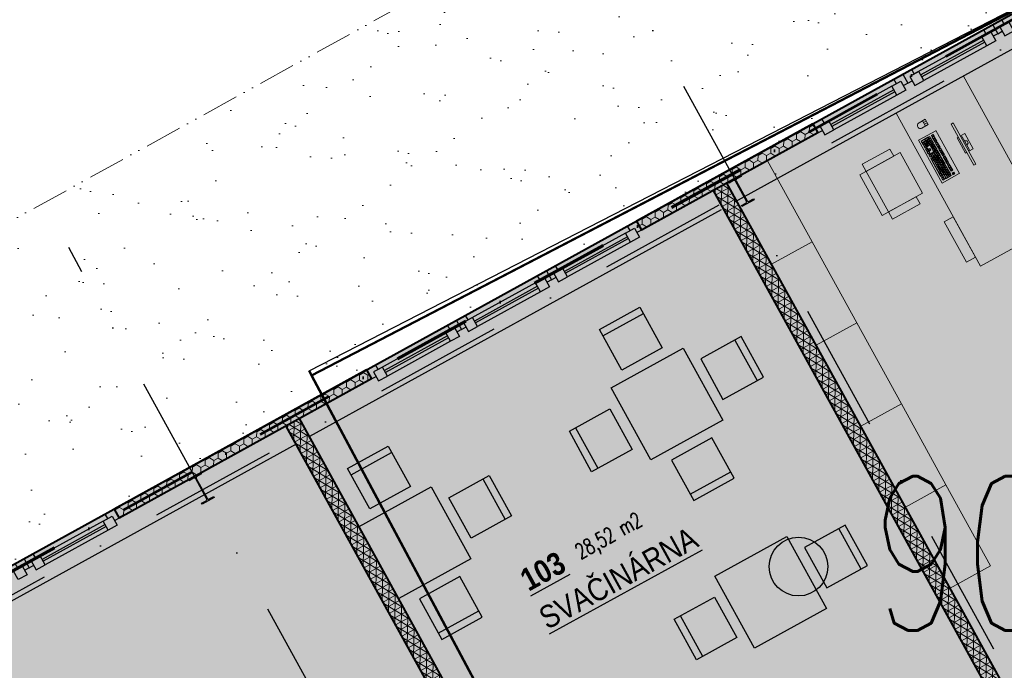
# Model space of a CAD drawing. Header units: millimetres. Extents: x 2886542 to 7567581, y -792623 to 134766.
# Tile 63 of 256: x 4099058 to 4108642, y -393992 to -387661. Entities that reach past the tile are written whole.
import ezdxf

# ---------------------------------------------------------------- set-up
doc = ezdxf.new("R2010")
doc.units = ezdxf.units.MM
for name, pattern in [('ACAD_ISO12W100', [21, 12, -3, 0, -3, 0, -3]), ('DASHDOT', [1, 0.5, -0.25, 0, -0.25]), ('DASHDOTX2', [50.8, 25.4, -12.7, 0, -12.7])]:
    doc.linetypes.add(name, pattern=pattern)
for name, color, linetype in [('IN_BP_BOURACI PRACE', 40, 'Continuous'), ('IN_C_OSA', 6, 'DASHDOT'), ('IN_LEGENDA_M', 3, 'Continuous'), ('IN_NS_TENKA', 20, 'Continuous'), ('IN_NS_VYPLNE OTVORU', 16, 'Continuous'), ('KATASTR', 7, 'Continuous'), ('požárničina', 10, 'Continuous')]:
    doc.layers.add(name, color=color, linetype=linetype)
doc.layers.add('IN_HELP', color=6, linetype='Continuous', plot=False)
for name, color, linetype, lineweight in [('IN_NS_TLUSTA', 1, 'Continuous', 40), ('IN_SLOUPY', 134, 'Continuous', 30), ('IN_SRAFY', 8, 'Continuous', 9), ('IN_STAFAGE', 8, 'Continuous', 9)]:
    doc.layers.add(name, color=color, linetype=linetype, lineweight=lineweight)
doc.styles.add('KOTY', font='SIMPLEX.SHX', dxfattribs={"width": 0.7})
doc.styles.add('ROMAND', font='romand.shx', dxfattribs={"width": 0.85})
doc.linetypes.add('617A', pattern='A,2,-2,2,-2,2,-6,[146,stn.shx,S=0.1,R=0,X=0,Y=0],-6,2,-2,2,-2', length=30)
pattern_1 = [(0, (3839988.67, -608846.168), (71.4375, 41.2444597), [47.625, -95.25]), (120, (3839988.67, -608846.168), (-71.4375, 41.24446), [47.625, -95.25]), (60, (3839988.67, -608846.168), (2e-07, 82.4889196), [-95.25, 47.625])]

# ---------------------------------------------------------------- blocks, each defined once
blk = doc.blocks.new('Klávesnice')
at = {"color": 0, "linetype": 'ByBlock', "lineweight": -2}
for p, q in [((0, 193), (476, 193)), ((0, 192), (0, 193)), ((0, 193), (0, 192)), ((0, 192), (0, 193)), ((0, 0), (0, 192)), ((0, 192), (0, 0)), ((476, 193), (476, 192)), ((476, 193), (476, 192)), ((476, 192), (476, 193)), ((476, 192), (476, 0)), ((476, 192), (476, 0)), ((39, 152), (20, 152)), ((20, 133), (20, 152)), ((20, 133), (39, 133)), ((39, 114), (20, 114)), ((20, 114), (20, 95)), ((36, 148), (23, 148)), ((23, 135), (23, 148)), ((36, 135), (23, 135)), ((36, 110), (23, 110)), ((23, 97), (23, 110)), ((23, 97), (36, 97)), ((36, 148), (36, 135)), ((36, 110), (36, 97)), ((39, 133), (39, 152)), ((58, 114), (39, 114)), ((55, 110), (42, 110)), ((42, 97), (42, 110)), ((42, 97), (55, 97)), ((55, 97), (55, 110)), ((77, 152), (58, 152)), ((58, 133), (58, 152)), ((58, 133), (77, 133)), ((77, 114), (58, 114)), ((74, 148), (61, 148)), ((61, 148), (61, 135)), ((74, 135), (61, 135)), ((74, 110), (61, 110)), ((61, 97), (61, 110)), ((61, 97), (74, 97)), ((74, 135), (74, 148)), ((74, 110), (74, 97)), ((96, 152), (77, 152)), ((77, 133), (96, 133)), ((96, 114), (77, 114)), ((93, 148), (80, 148)), ((80, 148), (80, 135)), ((93, 135), (80, 135)), ((93, 110), (80, 110)), ((80, 97), (80, 110)), ((80, 97), (93, 97)), ((93, 148), (93, 135)), ((93, 97), (93, 110)), ((115, 152), (96, 152)), ((96, 133), (115, 133)), ((115, 114), (96, 114)), ((112, 148), (99, 148)), ((99, 148), (99, 135)), ((112, 135), (99, 135)), ((112, 110), (99, 110)), ((99, 97), (99, 110)), ((99, 97), (112, 97)), ((112, 135), (112, 148)), ((112, 110), (112, 97)), ((134, 152), (115, 152)), ((115, 133), (134, 133)), ((134, 114), (115, 114)), ((131, 148), (118, 148)), ((118, 148), (118, 135)), ((131, 135), (118, 135)), ((131, 110), (118, 110)), ((118, 97), (118, 110)), ((118, 97), (131, 97)), ((131, 148), (131, 135)), ((131, 97), (131, 110)), ((134, 133), (134, 152)), ((153, 114), (134, 114)), ((150, 110), (137, 110)), ((137, 97), (137, 110)), ((137, 97), (150, 97)), ((162, 152), (143, 152)), ((143, 133), (143, 152)), ((143, 133), (162, 133)), ((159, 148), (146, 148)), ((146, 148), (146, 135)), ((159, 135), (146, 135)), ((150, 110), (150, 97)), ((172, 114), (153, 114)), ((169, 110), (156, 110)), ((156, 97), (156, 110)), ((156, 97), (169, 97)), ((159, 135), (159, 148)), ((181, 152), (162, 152)), ((162, 133), (181, 133)), ((178, 148), (165, 148)), ((165, 148), (165, 135)), ((178, 135), (165, 135)), ((169, 97), (169, 110)), ((191, 114), (172, 114)), ((188, 110), (175, 110)), ((175, 97), (175, 110)), ((175, 97), (188, 97)), ((178, 148), (178, 135)), ((200, 152), (181, 152)), ((181, 133), (200, 133)), ((197, 148), (184, 148)), ((184, 148), (184, 135)), ((197, 135), (184, 135)), ((188, 110), (188, 97)), ((210, 114), (191, 114)), ((207, 110), (194, 110)), ((194, 97), (194, 110)), ((194, 97), (207, 97)), ((197, 135), (197, 148)), ((219, 152), (200, 152)), ((200, 133), (219, 133)), ((216, 148), (203, 148)), ((203, 148), (203, 135)), ((216, 135), (203, 135)), ((207, 97), (207, 110)), ((229, 114), (210, 114)), ((226, 110), (213, 110)), ((213, 97), (213, 110)), ((213, 97), (226, 97)), ((216, 148), (216, 135)), ((219, 133), (219, 152)), ((226, 110), (226, 97)), ((247, 152), (229, 152)), ((229, 133), (229, 152)), ((229, 133), (247, 133)), ((247, 114), (229, 114)), ((244, 148), (232, 148)), ((232, 148), (232, 135)), ((244, 135), (232, 135)), ((244, 110), (232, 110)), ((232, 97), (232, 110)), ((232, 97), (244, 97)), ((244, 135), (244, 148)), ((244, 97), (244, 110)), ((266, 152), (247, 152)), ((247, 133), (266, 133)), ((266, 114), (247, 114)), ((263, 148), (250, 148)), ((250, 148), (250, 135)), ((263, 135), (250, 135)), ((263, 110), (250, 110)), ((250, 97), (250, 110)), ((250, 97), (263, 97)), ((263, 148), (263, 135)), ((263, 110), (263, 97)), ((285, 152), (266, 152)), ((266, 133), (285, 133)), ((285, 114), (266, 114)), ((282, 148), (269, 148)), ((269, 148), (269, 135)), ((282, 135), (269, 135)), ((282, 110), (269, 110)), ((269, 97), (269, 110)), ((269, 97), (282, 97)), ((282, 135), (282, 148)), ((282, 97), (282, 110)), ((304, 152), (285, 152)), ((285, 133), (304, 133)), ((285, 114), (304, 114)), ((301, 148), (288, 148)), ((288, 148), (288, 135)), ((301, 135), (288, 135)), ((301, 110), (288, 110)), ((288, 97), (288, 110)), ((288, 97), (301, 97)), ((301, 148), (301, 135)), ((301, 110), (301, 97)), ((304, 133), (304, 152)), ((304, 95), (304, 114)), ((314, 152), (314, 133)), ((333, 152), (314, 152)), ((333, 133), (314, 133)), ((333, 114), (314, 114)), ((314, 95), (314, 114)), ((317, 135), (317, 148)), ((330, 148), (317, 148)), ((317, 135), (330, 135)), ((330, 110), (317, 110)), ((317, 97), (317, 110)), ((317, 97), (330, 97)), ((330, 135), (330, 148)), ((330, 97), (330, 110)), ((352, 152), (333, 152)), ((352, 133), (333, 133)), ((333, 114), (352, 114)), ((336, 135), (336, 148)), ((349, 148), (336, 148)), ((336, 135), (349, 135)), ((349, 110), (336, 110)), ((336, 110), (336, 97)), ((336, 97), (349, 97)), ((349, 148), (349, 135)), ((349, 110), (349, 97)), ((371, 152), (352, 152)), ((371, 133), (352, 133)), ((352, 114), (371, 114)), ((355, 135), (355, 148)), ((368, 148), (355, 148)), ((355, 135), (368, 135)), ((368, 110), (355, 110)), ((355, 110), (355, 97)), ((355, 97), (368, 97)), ((368, 135), (368, 148)), ((368, 97), (368, 110)), ((371, 152), (371, 133)), ((371, 95), (371, 114)), ((399, 152), (380, 152)), ((380, 133), (380, 152)), ((380, 133), (399, 133)), ((399, 114), (380, 114)), ((380, 114), (380, 95)), ((396, 148), (383, 148)), ((383, 135), (383, 148)), ((396, 135), (383, 135)), ((396, 110), (383, 110)), ((383, 97), (383, 110)), ((383, 97), (396, 97)), ((396, 135), (396, 148)), ((396, 110), (396, 97)), ((418, 152), (399, 152)), ((399, 133), (418, 133)), ((418, 114), (399, 114)), ((415, 148), (402, 148)), ((402, 148), (402, 135)), ((415, 135), (402, 135)), ((415, 110), (402, 110)), ((402, 97), (402, 110)), ((402, 97), (415, 97)), ((415, 148), (415, 135)), ((415, 97), (415, 110)), ((437, 152), (418, 152)), ((418, 133), (437, 133)), ((437, 114), (418, 114)), ((434, 148), (421, 148)), ((421, 148), (421, 135)), ((434, 135), (421, 135)), ((434, 110), (421, 110)), ((421, 97), (421, 110)), ((421, 97), (434, 97)), ((434, 135), (434, 148)), ((434, 110), (434, 97)), ((456, 152), (437, 152)), ((437, 133), (456, 133)), ((437, 114), (456, 114)), ((453, 148), (440, 148)), ((440, 148), (440, 135)), ((453, 135), (440, 135)), ((453, 110), (440, 110)), ((440, 97), (440, 110)), ((440, 97), (453, 97)), ((453, 148), (453, 135)), ((453, 97), (453, 110)), ((456, 133), (456, 152)), ((456, 95), (456, 114)), ((0, 0), (476, 0)), ((20, 95), (20, 76)), ((20, 58), (20, 76)), ((20, 39), (20, 58)), ((20, 39), (20, 20)), ((48, 20), (20, 20)), ((23, 78), (23, 91)), ((45, 91), (23, 91)), ((23, 78), (45, 78)), ((55, 72), (23, 72)), ((23, 59), (23, 72)), ((55, 59), (23, 59)), ((64, 54), (23, 54)), ((23, 41), (23, 54)), ((64, 41), (23, 41)), ((23, 22), (23, 35)), ((45, 35), (23, 35)), ((23, 22), (45, 22)), ((45, 78), (45, 91)), ((45, 35), (45, 22)), ((48, 39), (48, 20)), ((48, 39), (62, 39)), ((64, 91), (51, 91)), ((51, 78), (51, 91)), ((51, 78), (64, 78)), ((55, 59), (55, 72)), ((74, 72), (61, 72)), ((61, 59), (61, 72)), ((61, 59), (74, 59)), ((62, 39), (62, 20)), ((91, 20), (62, 20)), ((64, 78), (64, 91)), ((64, 41), (64, 54)), ((65, 22), (65, 35)), ((88, 35), (65, 35)), ((65, 22), (88, 22)), ((70, 78), (70, 91)), ((83, 91), (70, 91)), ((70, 78), (83, 78)), ((70, 41), (70, 54)), ((83, 54), (70, 54)), ((70, 41), (83, 41)), ((74, 72), (74, 59)), ((80, 59), (80, 72)), ((93, 72), (80, 72)), ((80, 59), (93, 59)), ((83, 78), (83, 91)), ((83, 54), (83, 41)), ((88, 35), (88, 22)), ((89, 78), (89, 91)), ((102, 91), (89, 91)), ((89, 78), (102, 78)), ((89, 41), (89, 54)), ((102, 54), (89, 54)), ((89, 41), (102, 41)), ((233, 20), (91, 20)), ((93, 72), (93, 59)), ((94, 22), (94, 35)), ((230, 35), (94, 35)), ((94, 22), (230, 22)), ((112, 72), (99, 72)), ((99, 59), (99, 72)), ((99, 59), (112, 59)), ((102, 78), (102, 91)), ((102, 54), (102, 41)), ((121, 91), (108, 91)), ((108, 78), (108, 91)), ((108, 78), (121, 78)), ((121, 54), (108, 54)), ((108, 41), (108, 54)), ((108, 41), (121, 41)), ((112, 72), (112, 59)), ((118, 59), (118, 72)), ((131, 72), (118, 72)), ((118, 59), (131, 59)), ((121, 78), (121, 91)), ((121, 54), (121, 41)), ((127, 78), (127, 91)), ((140, 91), (127, 91)), ((127, 78), (140, 78)), ((127, 41), (127, 54)), ((140, 54), (127, 54)), ((127, 41), (140, 41)), ((131, 72), (131, 59)), ((137, 59), (137, 72)), ((150, 72), (137, 72)), ((137, 59), (150, 59)), ((140, 78), (140, 91)), ((140, 54), (140, 41)), ((159, 91), (146, 91)), ((146, 78), (146, 91)), ((146, 78), (159, 78)), ((159, 54), (146, 54)), ((146, 41), (146, 54)), ((146, 41), (159, 41)), ((150, 72), (150, 59)), ((169, 72), (156, 72)), ((156, 59), (156, 72)), ((156, 59), (169, 59)), ((159, 78), (159, 91)), ((159, 54), (159, 41)), ((165, 78), (165, 91)), ((178, 91), (165, 91)), ((165, 78), (178, 78)), ((165, 41), (165, 54)), ((178, 54), (165, 54)), ((165, 41), (178, 41)), ((169, 72), (169, 59)), ((175, 59), (175, 72)), ((188, 72), (175, 72)), ((175, 59), (188, 59)), ((178, 78), (178, 91)), ((178, 54), (178, 41)), ((184, 78), (184, 91)), ((197, 91), (184, 91)), ((184, 78), (197, 78)), ((184, 41), (184, 54)), ((197, 54), (184, 54)), ((184, 41), (197, 41)), ((188, 72), (188, 59)), ((207, 72), (194, 72)), ((194, 59), (194, 72)), ((194, 59), (207, 59)), ((197, 78), (197, 91)), ((197, 54), (197, 41)), ((216, 91), (203, 91)), ((203, 78), (203, 91)), ((203, 78), (216, 78)), ((216, 54), (203, 54)), ((203, 41), (203, 54)), ((203, 41), (216, 41)), ((207, 72), (207, 59)), ((213, 59), (213, 72)), ((226, 72), (213, 72)), ((213, 59), (226, 59)), ((216, 78), (216, 91)), ((216, 54), (216, 41)), ((222, 78), (222, 91)), ((235, 91), (222, 91)), ((222, 78), (235, 78)), ((222, 41), (222, 54)), ((235, 54), (222, 54)), ((222, 41), (235, 41)), ((226, 72), (226, 59)), ((230, 35), (230, 22)), ((232, 59), (232, 72)), ((244, 72), (232, 72)), ((232, 59), (244, 59)), ((262, 20), (233, 20)), ((235, 78), (235, 91)), ((235, 54), (235, 41)), ((236, 22), (236, 35)), ((259, 35), (236, 35)), ((236, 22), (259, 22)), ((254, 91), (241, 91)), ((241, 78), (241, 91)), ((241, 78), (254, 78)), ((254, 54), (241, 54)), ((241, 41), (241, 54)), ((241, 41), (254, 41)), ((244, 72), (244, 59)), ((263, 72), (250, 72)), ((250, 59), (250, 72)), ((250, 59), (263, 59)), ((254, 78), (254, 91)), ((254, 54), (254, 41)), ((259, 22), (259, 35)), ((260, 78), (260, 91)), ((273, 91), (260, 91)), ((260, 78), (273, 78)), ((301, 54), (260, 54)), ((260, 54), (260, 41)), ((301, 41), (260, 41)), ((262, 39), (262, 20)), ((276, 39), (262, 39)), ((263, 72), (263, 59)), ((301, 72), (269, 72)), ((269, 72), (269, 59)), ((301, 59), (269, 59)), ((273, 78), (273, 91)), ((276, 39), (276, 20)), ((304, 20), (276, 20)), ((279, 78), (279, 91)), ((301, 91), (279, 91)), ((279, 78), (301, 78)), ((279, 22), (279, 35)), ((301, 35), (279, 35)), ((279, 22), (301, 22)), ((301, 91), (301, 78)), ((301, 72), (301, 59)), ((301, 54), (301, 41)), ((301, 22), (301, 35)), ((304, 95), (304, 76)), ((304, 58), (304, 76)), ((304, 39), (304, 58)), ((304, 39), (304, 20)), ((314, 76), (314, 95)), ((314, 76), (333, 76)), ((314, 20), (314, 39)), ((333, 39), (314, 39)), ((314, 20), (333, 20)), ((330, 91), (317, 91)), ((317, 78), (317, 91)), ((330, 78), (317, 78)), ((317, 35), (317, 22)), ((330, 35), (317, 35)), ((330, 22), (317, 22)), ((330, 78), (330, 91)), ((330, 35), (330, 22)), ((333, 76), (352, 76)), ((352, 58), (333, 58)), ((333, 39), (333, 58)), ((333, 20), (352, 20)), ((349, 91), (336, 91)), ((336, 91), (336, 78)), ((349, 78), (336, 78)), ((349, 54), (336, 54)), ((336, 54), (336, 41)), ((349, 41), (336, 41)), ((336, 35), (336, 22)), ((349, 35), (336, 35)), ((349, 22), (336, 22)), ((349, 91), (349, 78)), ((349, 54), (349, 41)), ((349, 22), (349, 35)), ((352, 76), (371, 76)), ((352, 39), (352, 58)), ((371, 39), (352, 39)), ((352, 20), (371, 20)), ((368, 91), (355, 91)), ((355, 91), (355, 78)), ((368, 78), (355, 78)), ((355, 35), (355, 22)), ((368, 35), (355, 35)), ((368, 22), (355, 22)), ((368, 78), (368, 91)), ((368, 35), (368, 22)), ((371, 76), (371, 95)), ((371, 20), (371, 39)), ((380, 95), (380, 76)), ((380, 76), (380, 58)), ((380, 58), (380, 39)), ((380, 20), (380, 39)), ((380, 20), (418, 20)), ((383, 78), (383, 91)), ((396, 91), (383, 91)), ((383, 78), (396, 78)), ((383, 59), (383, 72)), ((396, 72), (383, 72)), ((383, 59), (396, 59)), ((383, 41), (383, 54)), ((396, 54), (383, 54)), ((383, 41), (396, 41)), ((383, 35), (383, 22)), ((415, 35), (383, 35)), ((415, 22), (383, 22)), ((396, 78), (396, 91)), ((396, 59), (396, 72)), ((396, 41), (396, 54)), ((402, 78), (402, 91)), ((415, 91), (402, 91)), ((402, 78), (415, 78)), ((402, 59), (402, 72)), ((415, 72), (402, 72)), ((402, 59), (415, 59)), ((402, 41), (402, 54)), ((415, 54), (402, 54)), ((402, 41), (415, 41)), ((415, 91), (415, 78)), ((415, 72), (415, 59)), ((415, 54), (415, 41)), ((415, 35), (415, 22)), ((437, 20), (418, 20)), ((421, 78), (421, 91)), ((434, 91), (421, 91)), ((421, 78), (434, 78)), ((421, 59), (421, 72)), ((434, 72), (421, 72)), ((421, 59), (434, 59)), ((421, 41), (421, 54)), ((434, 54), (421, 54)), ((421, 41), (434, 41)), ((421, 22), (421, 35)), ((434, 35), (421, 35)), ((421, 22), (434, 22)), ((434, 78), (434, 91)), ((434, 59), (434, 72)), ((434, 41), (434, 54)), ((434, 22), (434, 35)), ((456, 20), (437, 20)), ((453, 91), (440, 91)), ((440, 91), (440, 59)), ((440, 59), (453, 59)), ((440, 54), (440, 22)), ((453, 54), (440, 54)), ((440, 22), (453, 22)), ((453, 59), (453, 91)), ((453, 54), (453, 22)), ((456, 58), (456, 95)), ((456, 20), (456, 58))]:
    blk.add_line(p, q, dxfattribs=at)
blk = doc.blocks.new('*U2964')
at = {"color": 0, "linetype": 'ByBlock', "lineweight": -2}
for p, q in [((-84.6, 85.2), (84.6, 85.2)), ((-84.6, 85.2), (-84.6, 37.6)), ((-84.6, 0), (-84.6, 15.2)), ((84.6, 0), (-84.6, 0)), ((-81.5, 37.6), (-70.3, 48.8)), ((-70.3, 48.8), (70.3, 48.8)), ((-24.1, 48.8), (-12.9, 71.1)), ((-12.9, 71.1), (12.9, 71.1)), ((24.1, 48.8), (12.9, 71.1)), ((81.5, 37.6), (70.3, 48.8)), ((84.6, 85.2), (84.6, 37.6)), ((84.6, 0), (84.6, 15.2))]:
    blk.add_line(p, q, dxfattribs=at)
blk.add_lwpolyline([(-229.1, 15.2), (229.1, 15.2), (229.1, 37.6), (-229.1, 37.6)], close=True, dxfattribs=at)
blk = doc.blocks.new('nástrojárna')
at = {"linetype": 'ACAD_ISO12W100', "lineweight": 0, "ltscale": 50}
h = blk.add_hatch(dxfattribs=at)
h.set_pattern_fill('AR-SAND', color=1, scale=16, style=0)
h.paths.add_polyline_path([(4194434.7, -594303.7), (4179756.1, -594303.7), (4179928.5, -597243.7), (4180574.1, -597243.7), (4180674.1, -597243.7), (4180674.1, -597243.7), (4180774.1, -597243.7), (4181574.1, -597243.7), (4181674.1, -597243.7), (4181674.1, -597243.7), (4181774.1, -597243.7), (4182574.1, -597243.7), (4182674.1, -597243.7), (4185479.1, -597243.7), (4185479.1, -597243.7), (4185579.1, -597243.7), (4186379.1, -597243.7), (4186479.1, -597243.7), (4186479.1, -597243.7), (4186579.1, -597243.7), (4187379.1, -597243.7), (4187479.1, -597243.7), (4187479.1, -597243.7), (4187579.1, -597243.7), (4188379.1, -597243.7), (4188479.1, -597243.7), (4190439.1, -597243.7), (4190439.1, -597243.7), (4190539.1, -597243.7), (4191339.1, -597243.7), (4191439.1, -597243.7), (4191439.1, -597243.7), (4191539.1, -597243.7), (4192339.1, -597243.7), (4192439.1, -597243.7), (4192439.1, -597243.7), (4192539.1, -597243.7), (4193339.1, -597243.7), (4193439.1, -597243.7), (4193439.1, -597243.7), (4193539.1, -597243.7), (4194339.1, -597243.7), (4194439.2, -597243.7, 1.001514)])
at = {"layer": 'IN_SRAFY'}
h = blk.add_hatch(dxfattribs=at)
h.set_pattern_fill('HONEY', color=250, scale=15)
h.set_pattern_definition(pattern_1)
h.paths.add_polyline_path([(4185479.1, -597243.7), (4182674.1, -597243.7), (4182674.1, -597343.7), (4185479.1, -597343.7)])
h = blk.add_hatch(dxfattribs=at)
h.set_pattern_fill('HONEY', color=250, scale=15)
h.set_pattern_definition(pattern_1)
h.paths.add_polyline_path([(4190439.1, -597243.7), (4188479.1, -597243.7), (4188479.1, -597343.7), (4190439.1, -597343.7)])
h = blk.add_hatch(dxfattribs=at)
h.set_pattern_fill('NET3', color=250, scale=20)
h.set_pattern_definition([(0, (3846918.67, -608846.17), (0, 63.5), []), (60, (3846918.67, -608846.17), (-54.992613, 31.75), []), (120, (3846918.67, -608846.17), (-54.992613, -31.75), [])])
h.paths.add_polyline_path([(4184679.1, -597343.7), (4184529.1, -597343.7), (4184529.1, -603543.7), (4182924.1, -603543.7), (4182924.1, -603693.7), (4187279.1, -603693.8), (4187279.1, -603543.7), (4184679.1, -603543.7)])
h = blk.add_hatch(dxfattribs=at)
h.set_pattern_fill('NET3', color=250, scale=20)
h.set_pattern_definition([(0, (3851668.67, -608846.17), (0, 63.5), []), (60, (3851668.67, -608846.17), (-54.992613, 31.75), []), (120, (3851668.67, -608846.17), (-54.992613, -31.75), [])])
h.paths.add_polyline_path([(4189429.1, -597343.7), (4189279.1, -597343.7), (4189279.1, -603543.7), (4188279.1, -603543.7), (4188279.1, -603693.7), (4191929.1, -603693.8), (4191929.1, -603543.7), (4189429.1, -603543.7)])
at = {"color": 250}
for p, q in [((4184854.1, -598443.7), (4184854.1, -597993.7)), ((4184854.1, -597993.7), (4185304.1, -597993.7)), ((4184854.1, -598063.7), (4185304.1, -598063.7)), ((4185304.1, -597993.7), (4185304.1, -598443.7)), ((4187654.1, -598443.7), (4187654.1, -597993.7)), ((4187654.1, -597993.7), (4188104.1, -597993.7)), ((4187654.1, -598063.7), (4188104.1, -598063.7)), ((4188104.1, -597993.7), (4188104.1, -598443.7)), ((4185304.1, -598443.7), (4184854.1, -598443.7)), ((4188104.1, -598443.7), (4187654.1, -598443.7)), ((4184679.1, -599343.7), (4184679.1, -598543.7)), ((4184679.1, -598543.7), (4185479.1, -598543.7)), ((4185479.1, -598543.7), (4185479.1, -599343.7)), ((4187479.1, -599343.7), (4187479.1, -598543.7)), ((4187479.1, -598543.7), (4188279.1, -598543.7)), ((4188279.1, -598543.7), (4188279.1, -599343.7)), ((4185579.1, -599168.7), (4185579.1, -598718.7)), ((4185579.1, -598718.7), (4186029.1, -598718.7)), ((4185959.1, -598718.7), (4185959.1, -599168.7)), ((4186029.1, -598718.7), (4186029.1, -599168.7)), ((4186919.3, -599168.7), (4186919.3, -598718.7)), ((4186919.3, -598718.7), (4187369.3, -598718.7)), ((4186989.3, -598718.7), (4186989.3, -599168.7)), ((4187369.3, -598718.7), (4187369.3, -599168.7)), ((4188379.1, -598718.7), (4188379.1, -599168.7)), ((4188829.1, -598718.7), (4188379.1, -598718.7)), ((4188759.1, -598718.7), (4188759.1, -599168.7)), ((4188829.1, -599168.7), (4188829.1, -598718.7)), ((4186029.1, -599168.7), (4185579.1, -599168.7)), ((4187369.3, -599168.7), (4186919.3, -599168.7)), ((4188379.1, -599168.7), (4188829.1, -599168.7)), ((4185479.1, -599343.7), (4184679.1, -599343.7)), ((4188279.1, -599343.7), (4187479.1, -599343.7)), ((4185304.1, -599443.7), (4184854.1, -599443.7)), ((4184854.1, -599443.7), (4184854.1, -599893.7)), ((4185304.1, -599893.7), (4185304.1, -599443.7)), ((4188104.1, -599443.7), (4187654.1, -599443.7)), ((4187654.1, -599443.7), (4187654.1, -599893.7)), ((4188104.1, -599893.7), (4188104.1, -599443.7)), ((4184854.1, -599823.7), (4185304.1, -599823.7)), ((4187654.1, -599823.7), (4188104.1, -599823.7)), ((4184854.1, -599893.7), (4185304.1, -599893.7)), ((4187654.1, -599893.7), (4188104.1, -599893.7)), ((4187479.1, -600638.6), (4188279.1, -600638.6)), ((4187479.1, -601438.6), (4187479.1, -600638.6)), ((4188279.1, -600638.6), (4188279.1, -601438.6)), ((4186929.1, -601263.6), (4186929.1, -600813.6)), ((4186929.1, -600813.6), (4187379.1, -600813.6)), ((4186999.1, -601263.6), (4186999.1, -600813.6)), ((4187379.1, -600813.6), (4187379.1, -601263.6)), ((4188379.1, -600813.6), (4188379.1, -601263.6)), ((4188829.1, -600813.6), (4188379.1, -600813.6)), ((4188759.1, -601263.6), (4188759.1, -600813.6)), ((4188829.1, -601263.6), (4188829.1, -600813.6)), ((4187379.1, -601263.6), (4186929.1, -601263.6)), ((4188379.1, -601263.6), (4188829.1, -601263.6)), ((4188279.1, -601438.6), (4187479.1, -601438.6))]:
    blk.add_line(p, q, dxfattribs=at)
at = {"layer": 'IN_C_OSA', "color": 250, "ltscale": 2500}
for p, q in [((4183514.1, -620069.9), (4183514.1, -594801.1)), ((4189514.1, -620069.9), (4189514.1, -594801.1)), ((4135508.2, -597493.7), (4196081.4, -597493.7))]:
    blk.add_line(p, q, dxfattribs=at)
at = {"layer": 'IN_NS_TENKA', "color": 250}
for p, q in [((4184529.1, -597543.7), (4177749.1, -597543.7)), ((4189254.1, -597543.7), (4184679.1, -597543.7)), ((4195449.1, -597543.7), (4189404.1, -597543.7))]:
    blk.add_line(p, q, dxfattribs=at)
at = {"layer": 'IN_NS_TLUSTA', "color": 250}
for p, q in [((4185479.1, -597243.7), (4182674.1, -597243.7)), ((4182674.1, -597243.7), (4182674.1, -597343.7)), ((4185479.1, -597243.7), (4185479.1, -597343.7)), ((4190439.1, -597243.7), (4188479.1, -597243.7)), ((4188479.1, -597243.7), (4188479.1, -597343.7)), ((4190439.1, -597243.7), (4190439.1, -597343.7)), ((4185479.1, -597343.7), (4182674.1, -597343.7)), ((4184529.1, -603543.7), (4184529.1, -597343.7)), ((4184679.1, -603543.7), (4184679.1, -597343.7)), ((4190439.1, -597343.7), (4188479.1, -597343.7)), ((4189279.1, -603543.7), (4189279.1, -597343.7)), ((4189429.1, -603543.7), (4189429.1, -597343.7))]:
    blk.add_line(p, q, dxfattribs=at)
at = {"layer": 'IN_NS_VYPLNE OTVORU', "color": 250}
for p, q in [((4182574.1, -597243.7), (4181674.1, -597243.7)), ((4182524.1, -597293.7), (4181774.1, -597293.7)), ((4186379.1, -597243.7), (4185479.1, -597243.7)), ((4186329.1, -597293.7), (4185579.1, -597293.7)), ((4187379.1, -597243.7), (4186479.1, -597243.7)), ((4187329.1, -597293.7), (4186579.1, -597293.7)), ((4188379.1, -597243.7), (4187479.1, -597243.7)), ((4188329.1, -597293.7), (4187579.1, -597293.7)), ((4191339.1, -597243.7), (4190439.1, -597243.7)), ((4191289.1, -597293.7), (4190539.1, -597293.7)), ((4192339.1, -597243.7), (4191439.1, -597243.7)), ((4192289.1, -597293.7), (4191539.1, -597293.7)), ((4193339.1, -597243.7), (4192439.1, -597243.7)), ((4182524.1, -597333.7), (4181824.1, -597333.7)), ((4182524.1, -597353.7), (4181824.1, -597353.7)), ((4182524.1, -597393.7), (4181824.1, -597393.7)), ((4186329.1, -597333.7), (4185629.1, -597333.7)), ((4186329.1, -597353.7), (4185629.1, -597353.7)), ((4186329.1, -597393.7), (4185629.1, -597393.7)), ((4187329.1, -597333.7), (4186629.1, -597333.7)), ((4187329.1, -597353.7), (4186629.1, -597353.7)), ((4187329.1, -597393.7), (4186629.1, -597393.7)), ((4188329.1, -597333.7), (4187629.1, -597333.7)), ((4188329.1, -597353.7), (4187629.1, -597353.7)), ((4188329.1, -597393.7), (4187629.1, -597393.7)), ((4191289.1, -597333.7), (4190589.1, -597333.7)), ((4191289.1, -597353.7), (4190589.1, -597353.7)), ((4191289.1, -597393.7), (4190589.1, -597393.7)), ((4192289.1, -597333.7), (4191589.1, -597333.7)), ((4192289.1, -597353.7), (4191589.1, -597353.7)), ((4192289.1, -597393.7), (4191589.1, -597393.7))]:
    blk.add_line(p, q, dxfattribs=at)
for points in [[(4181524.1, -597293.7), (4181624.1, -597293.7), (4181624.1, -597393.7), (4181524.1, -597393.7)], [(4181824.1, -597293.7), (4181724.1, -597293.7), (4181724.1, -597393.7), (4181824.1, -597393.7)], [(4182524.1, -597293.7), (4182624.1, -597293.7), (4182624.1, -597393.7), (4182524.1, -597393.7)], [(4185629.1, -597293.7), (4185529.1, -597293.7), (4185529.1, -597393.7), (4185629.1, -597393.7)], [(4186329.1, -597293.7), (4186429.1, -597293.7), (4186429.1, -597393.7), (4186329.1, -597393.7)], [(4186629.1, -597293.7), (4186529.1, -597293.7), (4186529.1, -597393.7), (4186629.1, -597393.7)], [(4187329.1, -597293.7), (4187429.1, -597293.7), (4187429.1, -597393.7), (4187329.1, -597393.7)], [(4187629.1, -597293.7), (4187529.1, -597293.7), (4187529.1, -597393.7), (4187629.1, -597393.7)], [(4188329.1, -597293.7), (4188429.1, -597293.7), (4188429.1, -597393.7), (4188329.1, -597393.7)], [(4190589.1, -597293.7), (4190489.1, -597293.7), (4190489.1, -597393.7), (4190589.1, -597393.7)], [(4191289.1, -597293.7), (4191389.1, -597293.7), (4191389.1, -597393.7), (4191289.1, -597393.7)], [(4191589.1, -597293.7), (4191489.1, -597293.7), (4191489.1, -597393.7), (4191589.1, -597393.7)], [(4192289.1, -597293.7), (4192389.1, -597293.7), (4192389.1, -597393.7), (4192289.1, -597393.7)], [(4192589.1, -597293.7), (4192489.1, -597293.7), (4192489.1, -597393.7), (4192589.1, -597393.7)]]:
    blk.add_lwpolyline(points, close=True, dxfattribs=at)
for points in [[(4181574.1, -597293.7), (4181574.1, -597243.7), (4181674.1, -597243.7), (4181674.1, -597343.7), (4181624.1, -597343.7)], [(4181774.1, -597293.7), (4181774.1, -597243.7), (4181674.1, -597243.7), (4181674.1, -597343.7), (4181724.1, -597343.7)], [(4182574.1, -597293.7), (4182574.1, -597243.7), (4182674.1, -597243.7), (4182674.1, -597343.7), (4182624.1, -597343.7)], [(4185579.1, -597293.7), (4185579.1, -597243.7), (4185479.1, -597243.7), (4185479.1, -597343.7), (4185529.1, -597343.7)], [(4186379.1, -597293.7), (4186379.1, -597243.7), (4186479.1, -597243.7), (4186479.1, -597343.7), (4186429.1, -597343.7)], [(4186579.1, -597293.7), (4186579.1, -597243.7), (4186479.1, -597243.7), (4186479.1, -597343.7), (4186529.1, -597343.7)], [(4187379.1, -597293.7), (4187379.1, -597243.7), (4187479.1, -597243.7), (4187479.1, -597343.7), (4187429.1, -597343.7)], [(4187579.1, -597293.7), (4187579.1, -597243.7), (4187479.1, -597243.7), (4187479.1, -597343.7), (4187529.1, -597343.7)], [(4188379.1, -597293.7), (4188379.1, -597243.7), (4188479.1, -597243.7), (4188479.1, -597343.7), (4188429.1, -597343.7)], [(4190539.1, -597293.7), (4190539.1, -597243.7), (4190439.1, -597243.7), (4190439.1, -597343.7), (4190489.1, -597343.7)], [(4191339.1, -597293.7), (4191339.1, -597243.7), (4191439.1, -597243.7), (4191439.1, -597343.7), (4191389.1, -597343.7)], [(4191539.1, -597293.7), (4191539.1, -597243.7), (4191439.1, -597243.7), (4191439.1, -597343.7), (4191489.1, -597343.7)], [(4192339.1, -597293.7), (4192339.1, -597243.7), (4192439.1, -597243.7), (4192439.1, -597343.7), (4192389.1, -597343.7)], [(4192539.1, -597293.7), (4192539.1, -597243.7), (4192439.1, -597243.7), (4192439.1, -597343.7), (4192489.1, -597343.7)]]:
    blk.add_lwpolyline(points, dxfattribs=at)
at = {"layer": 'IN_SLOUPY', "color": 250}
for points in [[(4183510.8, -597588.5), (4183510.8, -597368.9, 0.414214), (4183495.8, -597353.9), (4183446.6, -597353.9), (4183446.6, -597343.7), (4183581.6, -597343.7), (4183581.6, -597353.9), (4183532.4, -597353.9, 0.414214), (4183517.4, -597368.9), (4183517.4, -597588.5, 0.414214), (4183532.4, -597603.5), (4183581.6, -597603.5), (4183581.6, -597613.7), (4183446.6, -597613.7), (4183446.6, -597603.5), (4183495.8, -597603.5, 0.414214)], [(4189510.8, -597588.5), (4189510.8, -597368.9, 0.414214), (4189495.8, -597353.9), (4189446.6, -597353.9), (4189446.6, -597343.7), (4189581.6, -597343.7), (4189581.6, -597353.9), (4189532.4, -597353.9, 0.414214), (4189517.4, -597368.9), (4189517.4, -597588.5, 0.414214), (4189532.4, -597603.5), (4189581.6, -597603.5), (4189581.6, -597613.7), (4189446.6, -597613.7), (4189446.6, -597603.5), (4189495.8, -597603.5, 0.414214)]]:
    blk.add_lwpolyline(points, format="xyb", close=True, dxfattribs=at)
at = {"layer": 'IN_STAFAGE', "color": 250, "ltscale": 10}
for p, q in [((4191389.7, -597791.7), (4191389.7, -597731.7)), ((4191389.7, -597751.7), (4191419.7, -597751.7)), ((4191389.7, -597771.7), (4191419.7, -597771.7))]:
    blk.add_line(p, q, dxfattribs=at)
at = {"layer": 'IN_STAFAGE', "color": 250, "linetype": 'ByBlock'}
for p, q in [((4190599.4, -598348.9), (4190599.4, -597898.9)), ((4190599.4, -597898.9), (4191049.4, -597898.9)), ((4190669.4, -597898.9), (4190669.4, -598348.9)), ((4191049.4, -597898.9), (4191049.4, -598348.9)), ((4191049.4, -598348.9), (4190599.4, -598348.9))]:
    blk.add_line(p, q, dxfattribs=at)
at = {"layer": 'IN_STAFAGE', "color": 250, "ltscale": 10}
for points in [[(4189429.1, -598243.7), (4189879.1, -598243.7), (4189879.1, -597343.7), (4189429.1, -597343.7)], [(4191199.4, -599243.7), (4191199.4, -597543.7), (4191949.4, -597543.7), (4191949.4, -599243.7)], [(4192699.4, -599243.7), (4192699.4, -597543.7), (4191949.4, -597543.7), (4191949.4, -599243.7)], [(4190669.4, -597898.9), (4190977.3, -597898.9), (4190977.3, -597819.1), (4190669.4, -597819.1)], [(4189429.1, -599143.7), (4189879.1, -599143.7), (4189879.1, -598243.7), (4189429.1, -598243.7)], [(4190669.4, -598348.9), (4190977.3, -598348.9), (4190977.3, -598428.6), (4190669.4, -598428.6)], [(4191099.4, -599143.7), (4191099.4, -598693.7), (4191199.4, -598693.7), (4191199.4, -599143.7)], [(4189429.1, -600043.7), (4189879.1, -600043.7), (4189879.1, -599143.7), (4189429.1, -599143.7)], [(4189429.1, -600943.7), (4189879.1, -600943.7), (4189879.1, -600043.7), (4189429.1, -600043.7)], [(4189429.1, -601843.7), (4189879.1, -601843.7), (4189879.1, -600943.7), (4189429.1, -600943.7)]]:
    blk.add_lwpolyline(points, close=True, dxfattribs=at)
blk.add_lwpolyline([(4191419.7, -597791.7), (4191349.7, -597791.7, -1), (4191349.7, -597731.7), (4191419.7, -597731.7)], format="xyb", close=True, dxfattribs=at)
at = {"layer": 'požárničina', "linetype": 'ACAD_ISO12W100', "lineweight": 0, "ltscale": 30}
blk.add_line((4136134.1, -594303.7), (4194434.7, -594303.7), dxfattribs=at)
at = {"layer": 'požárničina', "linetype": 'DASHDOTX2', "lineweight": 60, "ltscale": 30}
blk.add_line((4195700, -597293.5), (4135952.3, -597293.5), dxfattribs=at)
at = {"layer": 'IN_STAFAGE', "color": 250, "ltscale": 10, "extrusion": (0, 0, -1), "zscale": -1, "rotation": 90.00000000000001}
for name, p in [('Klávesnice', (-4191262.3, -598354.4)), ('*U2964', (-4191603.1, -598123.9))]:
    blk.add_blockref(name, p, dxfattribs=at)
at = {"layer": 'IN_HELP', "color": 250, "linetype": 'ByBlock', "insert": (4186412.4, -599716.4), "char_height": 150, "width": 5666.375, "attachment_point": 1, "style": 'KOTY'}
blk.add_mtext('\\pt450;28,52 m2', dxfattribs=at)
at = {"layer": 'IN_LEGENDA_M', "color": 250, "char_height": 220, "attachment_point": 1, "style": 'ROMAND'}
for s, insert, width in [('{\\fArial|b1|i0|c238|p34;\\L103}', (4185818.3, -599675.8), 407.187), ('{\\fArial|b0|i0|c238|p34;\\LSVAČINÁRNA}', (4185798.6, -600089.4), 1701.017)]:
    blk.add_mtext(s, dxfattribs=dict(at, insert=insert, width=width))

msp = doc.modelspace()

# ---------------------------------------------------------------- hatches: boundary and pattern name
at = {"layer": 'požárničina', "linetype": 'Continuous', "lineweight": 50}
msp.add_hatch(color=253, dxfattribs=at).paths.add_polyline_path([(4109887.3, -400228.7), (4108664.5, -397913.3), (4115859.9, -394061.3), (4111429.4, -386112.6), (4059012.7, -415000.5), (4066181.9, -428392.2), (4069056.2, -433761.2), (4079494.5, -428173.1), (4094261.6, -420267.5), (4089405, -411195.7)])

# ---------------------------------------------------------------- linework, layer by layer
at = {"layer": 'IN_BP_BOURACI PRACE', "lineweight": 50}
msp.add_line((4101897.9, -391123), (4111258.5, -386260.2), dxfattribs=at)
at = {"layer": 'IN_BP_BOURACI PRACE', "linetype": '617A', "lineweight": 50, "ltscale": 100}
for q in [(4101874.7, -391079.6), (4101897.9, -391123)]:
    msp.add_line((4104781.2, -396516.5), q, dxfattribs=at)
msp.add_lwpolyline([(4101898, -391123), (4111258.5, -386260.2), (4115859.9, -394061.3), (4108643, -397872.7), (4109888, -400230.1), (4107408.4, -401563.5), (4106248.5, -399017.2), (4103589.2, -400660.6), (4102065.4, -398194.9), (4104781.2, -396516.5), (4101898, -391123)], close=True, dxfattribs=at)
at = {"layer": 'IN_NS_TLUSTA'}
msp.add_lwpolyline([(4059012.7, -415000.5), (4066181.9, -428392.2), (4069056.2, -433761.2), (4079494.5, -428173.1), (4094261.6, -420267.5), (4089405, -411195.7), (4109887.3, -400228.7), (4108664.5, -397913.3), (4115859.9, -394061.3), (4111429.4, -386112.6)], close=True, dxfattribs=at)
at = {"layer": 'KATASTR'}
msp.add_line((4101874.7, -391079.6), (4111258.5, -386260.2), dxfattribs=at)
msp.add_circle((4106638.7, -392983.2), 285.6, dxfattribs=at)

# ---------------------------------------------------------------- block references
at = {"layer": 'požárničina', "color": 1, "linetype": 'Continuous', "lineweight": 50, "rotation": 28.85998199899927}
msp.add_blockref('nástrojárna', (148512.4, -1888211), dxfattribs=at)

# ---------------------------------------------------------------- texts
at = {"layer": 'KATASTR', "insert": (4107346.4, -392103.8), "char_height": 1500, "width": 486.766, "attachment_point": 1, "style": 'KOTY'}
msp.add_mtext('906', dxfattribs=at)

doc.saveas('drawing.dxf')
